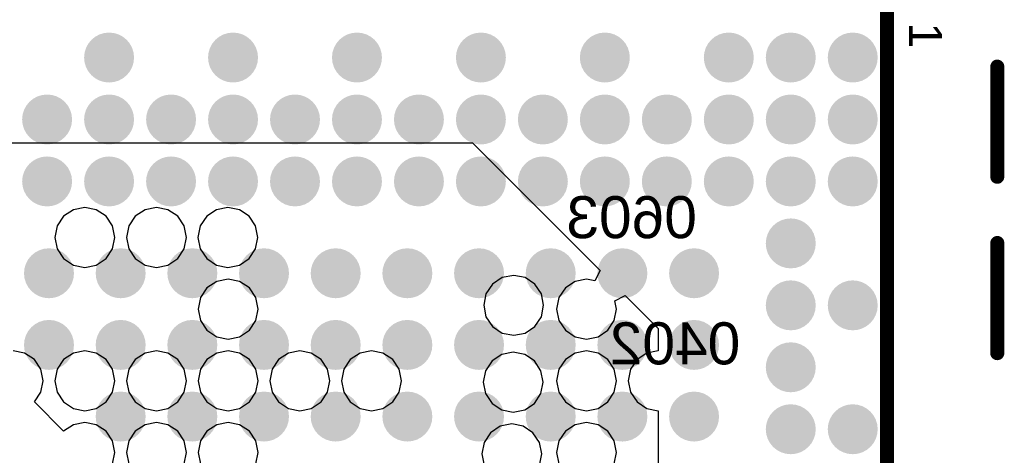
# Model space of a CAD drawing. Header units: inches. Extents: x -0.01 to 1.99, y -0.09 to 2.02.
# Tile 27 of 32: x 1.28 to 1.63, y 1.41 to 1.57. Entities that reach past the tile are written whole.
import ezdxf

# ---------------------------------------------------------------- set-up
doc = ezdxf.new("R2010")
doc.units = ezdxf.units.IN
doc.header["$MEASUREMENT"] = 0
for name, color, linetype in [('ART3', 76, 'Continuous'), ('Mechanical 8', 56, 'Continuous'), ('Top Layer', 1, 'Continuous'), ('Top Overlay', 2, 'Continuous'), ('Top Paste', 8, 'Continuous'), ('Top Solder', 216, 'Continuous')]:
    doc.layers.add(name, color=color, linetype=linetype)
doc.styles.add('Arial', font='txt', dxfattribs={"height": 0.2})

# ---------------------------------------------------------------- blocks, each defined once
blk = doc.blocks.new('BGA333_13R3X11R3X1R25_3')
at = {"layer": 'Top Layer'}
h = blk.add_hatch(color=1, dxfattribs=at)
edge = h.paths.add_edge_path()
edge.add_arc((-0.243386, 0.210197), 0.00492, 0, 360)
h = blk.add_hatch(color=1, dxfattribs=at)
edge = h.paths.add_edge_path()
edge.add_arc((-0.22126, 0.210197), 0.00492, 0, 360)
h = blk.add_hatch(color=1, dxfattribs=at)
edge = h.paths.add_edge_path()
edge.add_arc((-0.199134, 0.210197), 0.00492, 0, 360)
h = blk.add_hatch(color=1, dxfattribs=at)
edge = h.paths.add_edge_path()
edge.add_arc((-0.154882, 0.210197), 0.00492, 0, 360)
h = blk.add_hatch(color=1, dxfattribs=at)
edge = h.paths.add_edge_path()
edge.add_arc((-0.11063, 0.210197), 0.00492, 0, 360)
h = blk.add_hatch(color=1, dxfattribs=at)
edge = h.paths.add_edge_path()
edge.add_arc((-0.243386, 0.188071), 0.00492, 0, 360)
h = blk.add_hatch(color=1, dxfattribs=at)
edge = h.paths.add_edge_path()
edge.add_arc((-0.22126, 0.188071), 0.00492, 0, 360)
h = blk.add_hatch(color=1, dxfattribs=at)
edge = h.paths.add_edge_path()
edge.add_arc((-0.199134, 0.188071), 0.00492, 0, 360)
h = blk.add_hatch(color=1, dxfattribs=at)
edge = h.paths.add_edge_path()
edge.add_arc((-0.177008, 0.188071), 0.00492, 0, 360)
h = blk.add_hatch(color=1, dxfattribs=at)
edge = h.paths.add_edge_path()
edge.add_arc((-0.154882, 0.188071), 0.00492, 0, 360)
h = blk.add_hatch(color=1, dxfattribs=at)
edge = h.paths.add_edge_path()
edge.add_arc((-0.132756, 0.188071), 0.00492, 0, 360)
h = blk.add_hatch(color=1, dxfattribs=at)
edge = h.paths.add_edge_path()
edge.add_arc((-0.11063, 0.188071), 0.00492, 0, 360)
h = blk.add_hatch(color=1, dxfattribs=at)
edge = h.paths.add_edge_path()
edge.add_arc((-0.243386, 0.165945), 0.00492, 0, 360)
h = blk.add_hatch(color=1, dxfattribs=at)
edge = h.paths.add_edge_path()
edge.add_arc((-0.22126, 0.165945), 0.00492, 0, 360)
h = blk.add_hatch(color=1, dxfattribs=at)
edge = h.paths.add_edge_path()
edge.add_arc((-0.199134, 0.165945), 0.00492, 0, 360)
h = blk.add_hatch(color=1, dxfattribs=at)
edge = h.paths.add_edge_path()
edge.add_arc((-0.166339, 0.153543), 0.00492, 0, 360)
h = blk.add_hatch(color=1, dxfattribs=at)
edge = h.paths.add_edge_path()
edge.add_arc((-0.140748, 0.153543), 0.00492, 0, 360)
h = blk.add_hatch(color=1, dxfattribs=at)
edge = h.paths.add_edge_path()
edge.add_arc((-0.115157, 0.153543), 0.00492, 0, 360)
h = blk.add_hatch(color=1, dxfattribs=at)
edge = h.paths.add_edge_path()
edge.add_arc((-0.22126, 0.143819), 0.00492, 0, 360)
h = blk.add_hatch(color=1, dxfattribs=at)
edge = h.paths.add_edge_path()
edge.add_arc((-0.199134, 0.143819), 0.00492, 0, 360)
h = blk.add_hatch(color=1, dxfattribs=at)
edge = h.paths.add_edge_path()
edge.add_arc((-0.166339, 0.127953), 0.00492, 0, 360)
h = blk.add_hatch(color=1, dxfattribs=at)
edge = h.paths.add_edge_path()
edge.add_arc((-0.140748, 0.127953), 0.00492, 0, 360)
h = blk.add_hatch(color=1, dxfattribs=at)
edge = h.paths.add_edge_path()
edge.add_arc((-0.115157, 0.127953), 0.00492, 0, 360)
h = blk.add_hatch(color=1, dxfattribs=at)
edge = h.paths.add_edge_path()
edge.add_arc((-0.243386, 0.121693), 0.00492, 0, 360)
h = blk.add_hatch(color=1, dxfattribs=at)
edge = h.paths.add_edge_path()
edge.add_arc((-0.22126, 0.121693), 0.00492, 0, 360)
h = blk.add_hatch(color=1, dxfattribs=at)
edge = h.paths.add_edge_path()
edge.add_arc((-0.199134, 0.121693), 0.00492, 0, 360)
h = blk.add_hatch(color=1, dxfattribs=at)
edge = h.paths.add_edge_path()
edge.add_arc((-0.166339, 0.102362), 0.00492, 0, 360)
h = blk.add_hatch(color=1, dxfattribs=at)
edge = h.paths.add_edge_path()
edge.add_arc((-0.140748, 0.102362), 0.00492, 0, 360)
h = blk.add_hatch(color=1, dxfattribs=at)
edge = h.paths.add_edge_path()
edge.add_arc((-0.115157, 0.102362), 0.00492, 0, 360)
h = blk.add_hatch(color=1, dxfattribs=at)
edge = h.paths.add_edge_path()
edge.add_arc((-0.22126, 0.099567), 0.00492, 0, 360)
h = blk.add_hatch(color=1, dxfattribs=at)
edge = h.paths.add_edge_path()
edge.add_arc((-0.199134, 0.099567), 0.00492, 0, 360)
h = blk.add_hatch(color=1, dxfattribs=at)
edge = h.paths.add_edge_path()
edge.add_arc((-0.243386, 0.077441), 0.00492, 0, 360)
h = blk.add_hatch(color=1, dxfattribs=at)
edge = h.paths.add_edge_path()
edge.add_arc((-0.22126, 0.077441), 0.00492, 0, 360)
h = blk.add_hatch(color=1, dxfattribs=at)
edge = h.paths.add_edge_path()
edge.add_arc((-0.199134, 0.077441), 0.00492, 0, 360)
h = blk.add_hatch(color=1, dxfattribs=at)
edge = h.paths.add_edge_path()
edge.add_arc((-0.166339, 0.076772), 0.00492, 0, 360)
h = blk.add_hatch(color=1, dxfattribs=at)
edge = h.paths.add_edge_path()
edge.add_arc((-0.140748, 0.076772), 0.00492, 0, 360)
h = blk.add_hatch(color=1, dxfattribs=at)
edge = h.paths.add_edge_path()
edge.add_arc((-0.115157, 0.076772), 0.00492, 0, 360)
h = blk.add_hatch(color=1, dxfattribs=at)
edge = h.paths.add_edge_path()
edge.add_arc((-0.22126, 0.055315), 0.00492, 0, 360)
h = blk.add_hatch(color=1, dxfattribs=at)
edge = h.paths.add_edge_path()
edge.add_arc((-0.199134, 0.055315), 0.00492, 0, 360)
h = blk.add_hatch(color=1, dxfattribs=at)
edge = h.paths.add_edge_path()
edge.add_arc((-0.166339, 0.051181), 0.00492, 0, 360)
h = blk.add_hatch(color=1, dxfattribs=at)
edge = h.paths.add_edge_path()
edge.add_arc((-0.140748, 0.051181), 0.00492, 0, 360)
h = blk.add_hatch(color=1, dxfattribs=at)
edge = h.paths.add_edge_path()
edge.add_arc((-0.115157, 0.051181), 0.00492, 0, 360)
h = blk.add_hatch(color=1, dxfattribs=at)
edge = h.paths.add_edge_path()
edge.add_arc((-0.243386, 0.033189), 0.00492, 0, 360)
h = blk.add_hatch(color=1, dxfattribs=at)
edge = h.paths.add_edge_path()
edge.add_arc((-0.22126, 0.033189), 0.00492, 0, 360)
h = blk.add_hatch(color=1, dxfattribs=at)
edge = h.paths.add_edge_path()
edge.add_arc((-0.199134, 0.033189), 0.00492, 0, 360)
h = blk.add_hatch(color=1, dxfattribs=at)
edge = h.paths.add_edge_path()
edge.add_arc((-0.166339, 0.025591), 0.00492, 0, 360)
h = blk.add_hatch(color=1, dxfattribs=at)
edge = h.paths.add_edge_path()
edge.add_arc((-0.140748, 0.025591), 0.00492, 0, 360)
h = blk.add_hatch(color=1, dxfattribs=at)
edge = h.paths.add_edge_path()
edge.add_arc((-0.115157, 0.025591), 0.00492, 0, 360)
h = blk.add_hatch(color=1, dxfattribs=at)
edge = h.paths.add_edge_path()
edge.add_arc((-0.22126, 0.011063), 0.00492, 0, 360)
h = blk.add_hatch(color=1, dxfattribs=at)
edge = h.paths.add_edge_path()
edge.add_arc((-0.199134, 0.011063), 0.00492, 0, 360)
h = blk.add_hatch(color=1, dxfattribs=at)
edge = h.paths.add_edge_path()
edge.add_arc((-0.166339, 0), 0.00492, 0, 360)
h = blk.add_hatch(color=1, dxfattribs=at)
edge = h.paths.add_edge_path()
edge.add_arc((-0.140748, 0), 0.00492, 0, 360)
h = blk.add_hatch(color=1, dxfattribs=at)
edge = h.paths.add_edge_path()
edge.add_arc((-0.115157, 0), 0.00492, 0, 360)
h = blk.add_hatch(color=1, dxfattribs=at)
edge = h.paths.add_edge_path()
edge.add_arc((-0.243386, -0.011063), 0.00492, 0, 360)
h = blk.add_hatch(color=1, dxfattribs=at)
edge = h.paths.add_edge_path()
edge.add_arc((-0.22126, -0.011063), 0.00492, 0, 360)
h = blk.add_hatch(color=1, dxfattribs=at)
edge = h.paths.add_edge_path()
edge.add_arc((-0.199134, -0.011063), 0.00492, 0, 360)
h = blk.add_hatch(color=1, dxfattribs=at)
edge = h.paths.add_edge_path()
edge.add_arc((-0.166339, -0.025591), 0.00492, 0, 360)
h = blk.add_hatch(color=1, dxfattribs=at)
edge = h.paths.add_edge_path()
edge.add_arc((-0.140748, -0.025591), 0.00492, 0, 360)
h = blk.add_hatch(color=1, dxfattribs=at)
edge = h.paths.add_edge_path()
edge.add_arc((-0.115157, -0.025591), 0.00492, 0, 360)
h = blk.add_hatch(color=1, dxfattribs=at)
edge = h.paths.add_edge_path()
edge.add_arc((-0.22126, -0.033189), 0.00492, 0, 360)
h = blk.add_hatch(color=1, dxfattribs=at)
edge = h.paths.add_edge_path()
edge.add_arc((-0.199134, -0.033189), 0.00492, 0, 360)
h = blk.add_hatch(color=1, dxfattribs=at)
edge = h.paths.add_edge_path()
edge.add_arc((-0.166339, -0.051181), 0.00492, 0, 360)
h = blk.add_hatch(color=1, dxfattribs=at)
edge = h.paths.add_edge_path()
edge.add_arc((-0.140748, -0.051181), 0.00492, 0, 360)
h = blk.add_hatch(color=1, dxfattribs=at)
edge = h.paths.add_edge_path()
edge.add_arc((-0.115157, -0.051181), 0.00492, 0, 360)
h = blk.add_hatch(color=1, dxfattribs=at)
edge = h.paths.add_edge_path()
edge.add_arc((-0.243386, -0.055315), 0.00492, 0, 360)
h = blk.add_hatch(color=1, dxfattribs=at)
edge = h.paths.add_edge_path()
edge.add_arc((-0.22126, -0.055315), 0.00492, 0, 360)
h = blk.add_hatch(color=1, dxfattribs=at)
edge = h.paths.add_edge_path()
edge.add_arc((-0.199134, -0.055315), 0.00492, 0, 360)
h = blk.add_hatch(color=1, dxfattribs=at)
edge = h.paths.add_edge_path()
edge.add_arc((-0.22126, -0.077441), 0.00492, 0, 360)
h = blk.add_hatch(color=1, dxfattribs=at)
edge = h.paths.add_edge_path()
edge.add_arc((-0.199134, -0.077441), 0.00492, 0, 360)
h = blk.add_hatch(color=1, dxfattribs=at)
edge = h.paths.add_edge_path()
edge.add_arc((-0.166339, -0.076772), 0.00492, 0, 360)
h = blk.add_hatch(color=1, dxfattribs=at)
edge = h.paths.add_edge_path()
edge.add_arc((-0.140748, -0.076772), 0.00492, 0, 360)
at = {"layer": 'Top Paste'}
h = blk.add_hatch(color=8, dxfattribs=at)
edge = h.paths.add_edge_path()
edge.add_arc((-0.243386, 0.210197), 0.00492, 0, 360)
h = blk.add_hatch(color=8, dxfattribs=at)
edge = h.paths.add_edge_path()
edge.add_arc((-0.22126, 0.210197), 0.00492, 0, 360)
h = blk.add_hatch(color=8, dxfattribs=at)
edge = h.paths.add_edge_path()
edge.add_arc((-0.199134, 0.210197), 0.00492, 0, 360)
h = blk.add_hatch(color=8, dxfattribs=at)
edge = h.paths.add_edge_path()
edge.add_arc((-0.154882, 0.210197), 0.00492, 0, 360)
h = blk.add_hatch(color=8, dxfattribs=at)
edge = h.paths.add_edge_path()
edge.add_arc((-0.11063, 0.210197), 0.00492, 0, 360)
h = blk.add_hatch(color=8, dxfattribs=at)
edge = h.paths.add_edge_path()
edge.add_arc((-0.243386, 0.188071), 0.00492, 0, 360)
h = blk.add_hatch(color=8, dxfattribs=at)
edge = h.paths.add_edge_path()
edge.add_arc((-0.22126, 0.188071), 0.00492, 0, 360)
h = blk.add_hatch(color=8, dxfattribs=at)
edge = h.paths.add_edge_path()
edge.add_arc((-0.199134, 0.188071), 0.00492, 0, 360)
h = blk.add_hatch(color=8, dxfattribs=at)
edge = h.paths.add_edge_path()
edge.add_arc((-0.177008, 0.188071), 0.00492, 0, 360)
h = blk.add_hatch(color=8, dxfattribs=at)
edge = h.paths.add_edge_path()
edge.add_arc((-0.154882, 0.188071), 0.00492, 0, 360)
h = blk.add_hatch(color=8, dxfattribs=at)
edge = h.paths.add_edge_path()
edge.add_arc((-0.132756, 0.188071), 0.00492, 0, 360)
h = blk.add_hatch(color=8, dxfattribs=at)
edge = h.paths.add_edge_path()
edge.add_arc((-0.11063, 0.188071), 0.00492, 0, 360)
h = blk.add_hatch(color=8, dxfattribs=at)
edge = h.paths.add_edge_path()
edge.add_arc((-0.243386, 0.165945), 0.00492, 0, 360)
h = blk.add_hatch(color=8, dxfattribs=at)
edge = h.paths.add_edge_path()
edge.add_arc((-0.22126, 0.165945), 0.00492, 0, 360)
h = blk.add_hatch(color=8, dxfattribs=at)
edge = h.paths.add_edge_path()
edge.add_arc((-0.199134, 0.165945), 0.00492, 0, 360)
h = blk.add_hatch(color=8, dxfattribs=at)
edge = h.paths.add_edge_path()
edge.add_arc((-0.166339, 0.153543), 0.00492, 0, 360)
h = blk.add_hatch(color=8, dxfattribs=at)
edge = h.paths.add_edge_path()
edge.add_arc((-0.140748, 0.153543), 0.00492, 0, 360)
h = blk.add_hatch(color=8, dxfattribs=at)
edge = h.paths.add_edge_path()
edge.add_arc((-0.115157, 0.153543), 0.00492, 0, 360)
h = blk.add_hatch(color=8, dxfattribs=at)
edge = h.paths.add_edge_path()
edge.add_arc((-0.22126, 0.143819), 0.00492, 0, 360)
h = blk.add_hatch(color=8, dxfattribs=at)
edge = h.paths.add_edge_path()
edge.add_arc((-0.199134, 0.143819), 0.00492, 0, 360)
h = blk.add_hatch(color=8, dxfattribs=at)
edge = h.paths.add_edge_path()
edge.add_arc((-0.166339, 0.127953), 0.00492, 0, 360)
h = blk.add_hatch(color=8, dxfattribs=at)
edge = h.paths.add_edge_path()
edge.add_arc((-0.140748, 0.127953), 0.00492, 0, 360)
h = blk.add_hatch(color=8, dxfattribs=at)
edge = h.paths.add_edge_path()
edge.add_arc((-0.115157, 0.127953), 0.00492, 0, 360)
h = blk.add_hatch(color=8, dxfattribs=at)
edge = h.paths.add_edge_path()
edge.add_arc((-0.243386, 0.121693), 0.00492, 0, 360)
h = blk.add_hatch(color=8, dxfattribs=at)
edge = h.paths.add_edge_path()
edge.add_arc((-0.22126, 0.121693), 0.00492, 0, 360)
h = blk.add_hatch(color=8, dxfattribs=at)
edge = h.paths.add_edge_path()
edge.add_arc((-0.199134, 0.121693), 0.00492, 0, 360)
h = blk.add_hatch(color=8, dxfattribs=at)
edge = h.paths.add_edge_path()
edge.add_arc((-0.166339, 0.102362), 0.00492, 0, 360)
h = blk.add_hatch(color=8, dxfattribs=at)
edge = h.paths.add_edge_path()
edge.add_arc((-0.140748, 0.102362), 0.00492, 0, 360)
h = blk.add_hatch(color=8, dxfattribs=at)
edge = h.paths.add_edge_path()
edge.add_arc((-0.115157, 0.102362), 0.00492, 0, 360)
h = blk.add_hatch(color=8, dxfattribs=at)
edge = h.paths.add_edge_path()
edge.add_arc((-0.22126, 0.099567), 0.00492, 0, 360)
h = blk.add_hatch(color=8, dxfattribs=at)
edge = h.paths.add_edge_path()
edge.add_arc((-0.199134, 0.099567), 0.00492, 0, 360)
h = blk.add_hatch(color=8, dxfattribs=at)
edge = h.paths.add_edge_path()
edge.add_arc((-0.243386, 0.077441), 0.00492, 0, 360)
h = blk.add_hatch(color=8, dxfattribs=at)
edge = h.paths.add_edge_path()
edge.add_arc((-0.22126, 0.077441), 0.00492, 0, 360)
h = blk.add_hatch(color=8, dxfattribs=at)
edge = h.paths.add_edge_path()
edge.add_arc((-0.199134, 0.077441), 0.00492, 0, 360)
h = blk.add_hatch(color=8, dxfattribs=at)
edge = h.paths.add_edge_path()
edge.add_arc((-0.166339, 0.076772), 0.00492, 0, 360)
h = blk.add_hatch(color=8, dxfattribs=at)
edge = h.paths.add_edge_path()
edge.add_arc((-0.140748, 0.076772), 0.00492, 0, 360)
h = blk.add_hatch(color=8, dxfattribs=at)
edge = h.paths.add_edge_path()
edge.add_arc((-0.115157, 0.076772), 0.00492, 0, 360)
h = blk.add_hatch(color=8, dxfattribs=at)
edge = h.paths.add_edge_path()
edge.add_arc((-0.22126, 0.055315), 0.00492, 0, 360)
h = blk.add_hatch(color=8, dxfattribs=at)
edge = h.paths.add_edge_path()
edge.add_arc((-0.199134, 0.055315), 0.00492, 0, 360)
h = blk.add_hatch(color=8, dxfattribs=at)
edge = h.paths.add_edge_path()
edge.add_arc((-0.166339, 0.051181), 0.00492, 0, 360)
h = blk.add_hatch(color=8, dxfattribs=at)
edge = h.paths.add_edge_path()
edge.add_arc((-0.140748, 0.051181), 0.00492, 0, 360)
h = blk.add_hatch(color=8, dxfattribs=at)
edge = h.paths.add_edge_path()
edge.add_arc((-0.115157, 0.051181), 0.00492, 0, 360)
h = blk.add_hatch(color=8, dxfattribs=at)
edge = h.paths.add_edge_path()
edge.add_arc((-0.243386, 0.033189), 0.00492, 0, 360)
h = blk.add_hatch(color=8, dxfattribs=at)
edge = h.paths.add_edge_path()
edge.add_arc((-0.22126, 0.033189), 0.00492, 0, 360)
h = blk.add_hatch(color=8, dxfattribs=at)
edge = h.paths.add_edge_path()
edge.add_arc((-0.199134, 0.033189), 0.00492, 0, 360)
h = blk.add_hatch(color=8, dxfattribs=at)
edge = h.paths.add_edge_path()
edge.add_arc((-0.166339, 0.025591), 0.00492, 0, 360)
h = blk.add_hatch(color=8, dxfattribs=at)
edge = h.paths.add_edge_path()
edge.add_arc((-0.140748, 0.025591), 0.00492, 0, 360)
h = blk.add_hatch(color=8, dxfattribs=at)
edge = h.paths.add_edge_path()
edge.add_arc((-0.115157, 0.025591), 0.00492, 0, 360)
h = blk.add_hatch(color=8, dxfattribs=at)
edge = h.paths.add_edge_path()
edge.add_arc((-0.22126, 0.011063), 0.00492, 0, 360)
h = blk.add_hatch(color=8, dxfattribs=at)
edge = h.paths.add_edge_path()
edge.add_arc((-0.199134, 0.011063), 0.00492, 0, 360)
h = blk.add_hatch(color=8, dxfattribs=at)
edge = h.paths.add_edge_path()
edge.add_arc((-0.166339, 0), 0.00492, 0, 360)
h = blk.add_hatch(color=8, dxfattribs=at)
edge = h.paths.add_edge_path()
edge.add_arc((-0.140748, 0), 0.00492, 0, 360)
h = blk.add_hatch(color=8, dxfattribs=at)
edge = h.paths.add_edge_path()
edge.add_arc((-0.115157, 0), 0.00492, 0, 360)
h = blk.add_hatch(color=8, dxfattribs=at)
edge = h.paths.add_edge_path()
edge.add_arc((-0.243386, -0.011063), 0.00492, 0, 360)
h = blk.add_hatch(color=8, dxfattribs=at)
edge = h.paths.add_edge_path()
edge.add_arc((-0.22126, -0.011063), 0.00492, 0, 360)
h = blk.add_hatch(color=8, dxfattribs=at)
edge = h.paths.add_edge_path()
edge.add_arc((-0.199134, -0.011063), 0.00492, 0, 360)
h = blk.add_hatch(color=8, dxfattribs=at)
edge = h.paths.add_edge_path()
edge.add_arc((-0.166339, -0.025591), 0.00492, 0, 360)
h = blk.add_hatch(color=8, dxfattribs=at)
edge = h.paths.add_edge_path()
edge.add_arc((-0.140748, -0.025591), 0.00492, 0, 360)
h = blk.add_hatch(color=8, dxfattribs=at)
edge = h.paths.add_edge_path()
edge.add_arc((-0.115157, -0.025591), 0.00492, 0, 360)
h = blk.add_hatch(color=8, dxfattribs=at)
edge = h.paths.add_edge_path()
edge.add_arc((-0.22126, -0.033189), 0.00492, 0, 360)
h = blk.add_hatch(color=8, dxfattribs=at)
edge = h.paths.add_edge_path()
edge.add_arc((-0.199134, -0.033189), 0.00492, 0, 360)
h = blk.add_hatch(color=8, dxfattribs=at)
edge = h.paths.add_edge_path()
edge.add_arc((-0.166339, -0.051181), 0.00492, 0, 360)
h = blk.add_hatch(color=8, dxfattribs=at)
edge = h.paths.add_edge_path()
edge.add_arc((-0.140748, -0.051181), 0.00492, 0, 360)
h = blk.add_hatch(color=8, dxfattribs=at)
edge = h.paths.add_edge_path()
edge.add_arc((-0.115157, -0.051181), 0.00492, 0, 360)
h = blk.add_hatch(color=8, dxfattribs=at)
edge = h.paths.add_edge_path()
edge.add_arc((-0.243386, -0.055315), 0.00492, 0, 360)
h = blk.add_hatch(color=8, dxfattribs=at)
edge = h.paths.add_edge_path()
edge.add_arc((-0.22126, -0.055315), 0.00492, 0, 360)
h = blk.add_hatch(color=8, dxfattribs=at)
edge = h.paths.add_edge_path()
edge.add_arc((-0.199134, -0.055315), 0.00492, 0, 360)
h = blk.add_hatch(color=8, dxfattribs=at)
edge = h.paths.add_edge_path()
edge.add_arc((-0.22126, -0.077441), 0.00492, 0, 360)
h = blk.add_hatch(color=8, dxfattribs=at)
edge = h.paths.add_edge_path()
edge.add_arc((-0.199134, -0.077441), 0.00492, 0, 360)
h = blk.add_hatch(color=8, dxfattribs=at)
edge = h.paths.add_edge_path()
edge.add_arc((-0.166339, -0.076772), 0.00492, 0, 360)
h = blk.add_hatch(color=8, dxfattribs=at)
edge = h.paths.add_edge_path()
edge.add_arc((-0.140748, -0.076772), 0.00492, 0, 360)
at = {"layer": 'Top Solder'}
h = blk.add_hatch(color=216, dxfattribs=at)
edge = h.paths.add_edge_path()
edge.add_arc((-0.243386, 0.210197), 0.00892, 0, 360)
h = blk.add_hatch(color=216, dxfattribs=at)
edge = h.paths.add_edge_path()
edge.add_arc((-0.22126, 0.210197), 0.00892, 0, 360)
h = blk.add_hatch(color=216, dxfattribs=at)
edge = h.paths.add_edge_path()
edge.add_arc((-0.199134, 0.210197), 0.00892, 0, 360)
h = blk.add_hatch(color=216, dxfattribs=at)
edge = h.paths.add_edge_path()
edge.add_arc((-0.154882, 0.210197), 0.00892, 0, 360)
h = blk.add_hatch(color=216, dxfattribs=at)
edge = h.paths.add_edge_path()
edge.add_arc((-0.11063, 0.210197), 0.00892, 0, 360)
h = blk.add_hatch(color=216, dxfattribs=at)
edge = h.paths.add_edge_path()
edge.add_arc((-0.243386, 0.188071), 0.00892, 0, 360)
h = blk.add_hatch(color=216, dxfattribs=at)
edge = h.paths.add_edge_path()
edge.add_arc((-0.22126, 0.188071), 0.00892, 0, 360)
h = blk.add_hatch(color=216, dxfattribs=at)
edge = h.paths.add_edge_path()
edge.add_arc((-0.199134, 0.188071), 0.00892, 0, 360)
h = blk.add_hatch(color=216, dxfattribs=at)
edge = h.paths.add_edge_path()
edge.add_arc((-0.177008, 0.188071), 0.00892, 0, 360)
h = blk.add_hatch(color=216, dxfattribs=at)
edge = h.paths.add_edge_path()
edge.add_arc((-0.154882, 0.188071), 0.00892, 0, 360)
h = blk.add_hatch(color=216, dxfattribs=at)
edge = h.paths.add_edge_path()
edge.add_arc((-0.132756, 0.188071), 0.00892, 0, 360)
h = blk.add_hatch(color=216, dxfattribs=at)
edge = h.paths.add_edge_path()
edge.add_arc((-0.11063, 0.188071), 0.00892, 0, 360)
h = blk.add_hatch(color=216, dxfattribs=at)
edge = h.paths.add_edge_path()
edge.add_arc((-0.243386, 0.165945), 0.00892, 0, 360)
h = blk.add_hatch(color=216, dxfattribs=at)
edge = h.paths.add_edge_path()
edge.add_arc((-0.22126, 0.165945), 0.00892, 0, 360)
h = blk.add_hatch(color=216, dxfattribs=at)
edge = h.paths.add_edge_path()
edge.add_arc((-0.199134, 0.165945), 0.00892, 0, 360)
h = blk.add_hatch(color=216, dxfattribs=at)
edge = h.paths.add_edge_path()
edge.add_arc((-0.166339, 0.153543), 0.00892, 0, 360)
h = blk.add_hatch(color=216, dxfattribs=at)
edge = h.paths.add_edge_path()
edge.add_arc((-0.140748, 0.153543), 0.00892, 0, 360)
h = blk.add_hatch(color=216, dxfattribs=at)
edge = h.paths.add_edge_path()
edge.add_arc((-0.115157, 0.153543), 0.00892, 0, 360)
h = blk.add_hatch(color=216, dxfattribs=at)
edge = h.paths.add_edge_path()
edge.add_arc((-0.22126, 0.143819), 0.00892, 0, 360)
h = blk.add_hatch(color=216, dxfattribs=at)
edge = h.paths.add_edge_path()
edge.add_arc((-0.199134, 0.143819), 0.00892, 0, 360)
h = blk.add_hatch(color=216, dxfattribs=at)
edge = h.paths.add_edge_path()
edge.add_arc((-0.166339, 0.127953), 0.00892, 0, 360)
h = blk.add_hatch(color=216, dxfattribs=at)
edge = h.paths.add_edge_path()
edge.add_arc((-0.140748, 0.127953), 0.00892, 0, 360)
h = blk.add_hatch(color=216, dxfattribs=at)
edge = h.paths.add_edge_path()
edge.add_arc((-0.115157, 0.127953), 0.00892, 0, 360)
h = blk.add_hatch(color=216, dxfattribs=at)
edge = h.paths.add_edge_path()
edge.add_arc((-0.243386, 0.121693), 0.00892, 0, 360)
h = blk.add_hatch(color=216, dxfattribs=at)
edge = h.paths.add_edge_path()
edge.add_arc((-0.22126, 0.121693), 0.00892, 0, 360)
h = blk.add_hatch(color=216, dxfattribs=at)
edge = h.paths.add_edge_path()
edge.add_arc((-0.199134, 0.121693), 0.00892, 0, 360)
h = blk.add_hatch(color=216, dxfattribs=at)
edge = h.paths.add_edge_path()
edge.add_arc((-0.166339, 0.102362), 0.00892, 0, 360)
h = blk.add_hatch(color=216, dxfattribs=at)
edge = h.paths.add_edge_path()
edge.add_arc((-0.140748, 0.102362), 0.00892, 0, 360)
h = blk.add_hatch(color=216, dxfattribs=at)
edge = h.paths.add_edge_path()
edge.add_arc((-0.115157, 0.102362), 0.00892, 0, 360)
h = blk.add_hatch(color=216, dxfattribs=at)
edge = h.paths.add_edge_path()
edge.add_arc((-0.22126, 0.099567), 0.00892, 0, 360)
h = blk.add_hatch(color=216, dxfattribs=at)
edge = h.paths.add_edge_path()
edge.add_arc((-0.199134, 0.099567), 0.00892, 0, 360)
h = blk.add_hatch(color=216, dxfattribs=at)
edge = h.paths.add_edge_path()
edge.add_arc((-0.243386, 0.077441), 0.00892, 0, 360)
h = blk.add_hatch(color=216, dxfattribs=at)
edge = h.paths.add_edge_path()
edge.add_arc((-0.22126, 0.077441), 0.00892, 0, 360)
h = blk.add_hatch(color=216, dxfattribs=at)
edge = h.paths.add_edge_path()
edge.add_arc((-0.199134, 0.077441), 0.00892, 0, 360)
h = blk.add_hatch(color=216, dxfattribs=at)
edge = h.paths.add_edge_path()
edge.add_arc((-0.166339, 0.076772), 0.00892, 0, 360)
h = blk.add_hatch(color=216, dxfattribs=at)
edge = h.paths.add_edge_path()
edge.add_arc((-0.140748, 0.076772), 0.00892, 0, 360)
h = blk.add_hatch(color=216, dxfattribs=at)
edge = h.paths.add_edge_path()
edge.add_arc((-0.115157, 0.076772), 0.00892, 0, 360)
h = blk.add_hatch(color=216, dxfattribs=at)
edge = h.paths.add_edge_path()
edge.add_arc((-0.22126, 0.055315), 0.00892, 0, 360)
h = blk.add_hatch(color=216, dxfattribs=at)
edge = h.paths.add_edge_path()
edge.add_arc((-0.199134, 0.055315), 0.00892, 0, 360)
h = blk.add_hatch(color=216, dxfattribs=at)
edge = h.paths.add_edge_path()
edge.add_arc((-0.166339, 0.051181), 0.00892, 0, 360)
h = blk.add_hatch(color=216, dxfattribs=at)
edge = h.paths.add_edge_path()
edge.add_arc((-0.140748, 0.051181), 0.00892, 0, 360)
h = blk.add_hatch(color=216, dxfattribs=at)
edge = h.paths.add_edge_path()
edge.add_arc((-0.115157, 0.051181), 0.00892, 0, 360)
h = blk.add_hatch(color=216, dxfattribs=at)
edge = h.paths.add_edge_path()
edge.add_arc((-0.243386, 0.033189), 0.00892, 0, 360)
h = blk.add_hatch(color=216, dxfattribs=at)
edge = h.paths.add_edge_path()
edge.add_arc((-0.22126, 0.033189), 0.00892, 0, 360)
h = blk.add_hatch(color=216, dxfattribs=at)
edge = h.paths.add_edge_path()
edge.add_arc((-0.199134, 0.033189), 0.00892, 0, 360)
h = blk.add_hatch(color=216, dxfattribs=at)
edge = h.paths.add_edge_path()
edge.add_arc((-0.166339, 0.025591), 0.00892, 0, 360)
h = blk.add_hatch(color=216, dxfattribs=at)
edge = h.paths.add_edge_path()
edge.add_arc((-0.140748, 0.025591), 0.00892, 0, 360)
h = blk.add_hatch(color=216, dxfattribs=at)
edge = h.paths.add_edge_path()
edge.add_arc((-0.115157, 0.025591), 0.00892, 0, 360)
h = blk.add_hatch(color=216, dxfattribs=at)
edge = h.paths.add_edge_path()
edge.add_arc((-0.22126, 0.011063), 0.00892, 0, 360)
h = blk.add_hatch(color=216, dxfattribs=at)
edge = h.paths.add_edge_path()
edge.add_arc((-0.199134, 0.011063), 0.00892, 0, 360)
h = blk.add_hatch(color=216, dxfattribs=at)
edge = h.paths.add_edge_path()
edge.add_arc((-0.166339, 0), 0.00892, 0, 360)
h = blk.add_hatch(color=216, dxfattribs=at)
edge = h.paths.add_edge_path()
edge.add_arc((-0.140748, 0), 0.00892, 0, 360)
h = blk.add_hatch(color=216, dxfattribs=at)
edge = h.paths.add_edge_path()
edge.add_arc((-0.115157, 0), 0.00892, 0, 360)
h = blk.add_hatch(color=216, dxfattribs=at)
edge = h.paths.add_edge_path()
edge.add_arc((-0.243386, -0.011063), 0.00892, 0, 360)
h = blk.add_hatch(color=216, dxfattribs=at)
edge = h.paths.add_edge_path()
edge.add_arc((-0.22126, -0.011063), 0.00892, 0, 360)
h = blk.add_hatch(color=216, dxfattribs=at)
edge = h.paths.add_edge_path()
edge.add_arc((-0.199134, -0.011063), 0.00892, 0, 360)
h = blk.add_hatch(color=216, dxfattribs=at)
edge = h.paths.add_edge_path()
edge.add_arc((-0.166339, -0.025591), 0.00892, 0, 360)
h = blk.add_hatch(color=216, dxfattribs=at)
edge = h.paths.add_edge_path()
edge.add_arc((-0.140748, -0.025591), 0.00892, 0, 360)
h = blk.add_hatch(color=216, dxfattribs=at)
edge = h.paths.add_edge_path()
edge.add_arc((-0.115157, -0.025591), 0.00892, 0, 360)
h = blk.add_hatch(color=216, dxfattribs=at)
edge = h.paths.add_edge_path()
edge.add_arc((-0.22126, -0.033189), 0.00892, 0, 360)
h = blk.add_hatch(color=216, dxfattribs=at)
edge = h.paths.add_edge_path()
edge.add_arc((-0.199134, -0.033189), 0.00892, 0, 360)
h = blk.add_hatch(color=216, dxfattribs=at)
edge = h.paths.add_edge_path()
edge.add_arc((-0.166339, -0.051181), 0.00892, 0, 360)
h = blk.add_hatch(color=216, dxfattribs=at)
edge = h.paths.add_edge_path()
edge.add_arc((-0.140748, -0.051181), 0.00892, 0, 360)
h = blk.add_hatch(color=216, dxfattribs=at)
edge = h.paths.add_edge_path()
edge.add_arc((-0.115157, -0.051181), 0.00892, 0, 360)
h = blk.add_hatch(color=216, dxfattribs=at)
edge = h.paths.add_edge_path()
edge.add_arc((-0.243386, -0.055315), 0.00892, 0, 360)
h = blk.add_hatch(color=216, dxfattribs=at)
edge = h.paths.add_edge_path()
edge.add_arc((-0.22126, -0.055315), 0.00892, 0, 360)
h = blk.add_hatch(color=216, dxfattribs=at)
edge = h.paths.add_edge_path()
edge.add_arc((-0.199134, -0.055315), 0.00892, 0, 360)
h = blk.add_hatch(color=216, dxfattribs=at)
edge = h.paths.add_edge_path()
edge.add_arc((-0.22126, -0.077441), 0.00892, 0, 360)
h = blk.add_hatch(color=216, dxfattribs=at)
edge = h.paths.add_edge_path()
edge.add_arc((-0.199134, -0.077441), 0.00892, 0, 360)
h = blk.add_hatch(color=216, dxfattribs=at)
edge = h.paths.add_edge_path()
edge.add_arc((-0.166339, -0.076772), 0.00892, 0, 360)
h = blk.add_hatch(color=216, dxfattribs=at)
edge = h.paths.add_edge_path()
edge.add_arc((-0.140748, -0.076772), 0.00892, 0, 360)
at = {"layer": 'Top Overlay', "const_width": 0.005}
for points in [[(-0.200787, 0.261811), (-0.240157, 0.261811)], [(-0.137795, 0.261811), (-0.177165, 0.261811)], [(0.261811, 0.222441), (-0.261811, 0.222441)]]:
    blk.add_lwpolyline(points, dxfattribs=at)
at = {"layer": 'Top Overlay', "const_width": 0.0025}
for points in [[(-0.241407, 0.261811, 1), (-0.238907, 0.261811, 1)], [(-0.202037, 0.261811, 1), (-0.199537, 0.261811, 1)], [(-0.178415, 0.261811, 1), (-0.175915, 0.261811, 1)], [(-0.139045, 0.261811, 1), (-0.136545, 0.261811, 1)]]:
    blk.add_lwpolyline(points, format="xyb", close=True, dxfattribs=at)
at = {"layer": 'Top Overlay', "style": 'Arial'}
blk.add_text('1', height=0.011811, dxfattribs=at).set_placement((-0.255906, 0.230315))

msp = doc.modelspace()

# ---------------------------------------------------------------- linework, layer by layer
at = {"layer": 'ART3'}
for p, q in [((1.274, 1.524), (1.43858, 1.524)), ((1.43858, 1.524), (1.4842, 1.47838)), ((1.29263, 1.49773), (1.29031, 1.49425)), ((1.2961, 1.50005), (1.29263, 1.49773)), ((1.3002, 1.50086), (1.2961, 1.50005)), ((1.30429, 1.50005), (1.3002, 1.50086)), ((1.30777, 1.49773), (1.30429, 1.50005)), ((1.31009, 1.49425), (1.30777, 1.49773)), ((1.31822, 1.49772), (1.3159, 1.49425)), ((1.32169, 1.50004), (1.31822, 1.49772)), ((1.32579, 1.50086), (1.32169, 1.50004)), ((1.32988, 1.50004), (1.32579, 1.50086)), ((1.33336, 1.49772), (1.32988, 1.50004)), ((1.33568, 1.49425), (1.33336, 1.49772)), ((1.3437, 1.49773), (1.34138, 1.49426)), ((1.34717, 1.50005), (1.3437, 1.49773)), ((1.35127, 1.50087), (1.34717, 1.50005)), ((1.35536, 1.50005), (1.35127, 1.50087)), ((1.35884, 1.49773), (1.35536, 1.50005)), ((1.36116, 1.49426), (1.35884, 1.49773)), ((1.29031, 1.49425), (1.28949, 1.49016)), ((1.3109, 1.49016), (1.31009, 1.49425)), ((1.3159, 1.49425), (1.31508, 1.49015)), ((1.33649, 1.49015), (1.33568, 1.49425)), ((1.34138, 1.49426), (1.34056, 1.49016)), ((1.36197, 1.49016), (1.36116, 1.49426)), ((1.28949, 1.49016), (1.29031, 1.48606)), ((1.31009, 1.48606), (1.3109, 1.49016)), ((1.31508, 1.49015), (1.3159, 1.48606)), ((1.33568, 1.48606), (1.33649, 1.49015)), ((1.34056, 1.49016), (1.34138, 1.48606)), ((1.36116, 1.48606), (1.36197, 1.49016)), ((1.29031, 1.48606), (1.29263, 1.48259)), ((1.30777, 1.48259), (1.31009, 1.48606)), ((1.3159, 1.48606), (1.31822, 1.48258)), ((1.33336, 1.48258), (1.33568, 1.48606)), ((1.34138, 1.48606), (1.3437, 1.48259)), ((1.35884, 1.48259), (1.36116, 1.48606)), ((1.29263, 1.48259), (1.2961, 1.48026)), ((1.2961, 1.48026), (1.3002, 1.47945)), ((1.3002, 1.47945), (1.30429, 1.48026)), ((1.30429, 1.48026), (1.30777, 1.48259)), ((1.31822, 1.48258), (1.32169, 1.48026)), ((1.32169, 1.48026), (1.32579, 1.47945)), ((1.32579, 1.47945), (1.32988, 1.48026)), ((1.32988, 1.48026), (1.33336, 1.48258)), ((1.3437, 1.48259), (1.34717, 1.48027)), ((1.34717, 1.48027), (1.35127, 1.47946)), ((1.35127, 1.47946), (1.35536, 1.48027)), ((1.35536, 1.48027), (1.35884, 1.48259)), ((1.45331, 1.47661), (1.44921, 1.4758)), ((1.4574, 1.4758), (1.45331, 1.47661)), ((1.4842, 1.47838), (1.48223, 1.47469)), ((1.34728, 1.47445), (1.34381, 1.47213)), ((1.35138, 1.47527), (1.34728, 1.47445)), ((1.35547, 1.47445), (1.35138, 1.47527)), ((1.35895, 1.47213), (1.35547, 1.47445)), ((1.44574, 1.47348), (1.44342, 1.47)), ((1.44921, 1.4758), (1.44574, 1.47348)), ((1.46088, 1.47348), (1.4574, 1.4758)), ((1.4632, 1.47), (1.46088, 1.47348)), ((1.47523, 1.47445), (1.47176, 1.47213)), ((1.47933, 1.47527), (1.47523, 1.47445)), ((1.48223, 1.47469), (1.47933, 1.47527)), ((1.34381, 1.47213), (1.34149, 1.46866)), ((1.36127, 1.46866), (1.35895, 1.47213)), ((1.44342, 1.47), (1.4426, 1.46591)), ((1.46401, 1.46591), (1.4632, 1.47)), ((1.47176, 1.47213), (1.46944, 1.46866)), ((1.34149, 1.46866), (1.34067, 1.46456)), ((1.36208, 1.46456), (1.36127, 1.46866)), ((1.46944, 1.46866), (1.46862, 1.46456)), ((1.48945, 1.46747), (1.49314, 1.46944)), ((1.49003, 1.46456), (1.48945, 1.46747)), ((1.49314, 1.46944), (1.50492, 1.45766)), ((1.34067, 1.46456), (1.34149, 1.46047)), ((1.36127, 1.46047), (1.36208, 1.46456)), ((1.4426, 1.46591), (1.44342, 1.46181)), ((1.4632, 1.46181), (1.46401, 1.46591)), ((1.46862, 1.46456), (1.46944, 1.46047)), ((1.48922, 1.46047), (1.49003, 1.46456)), ((1.34149, 1.46047), (1.34381, 1.45699)), ((1.35895, 1.45699), (1.36127, 1.46047)), ((1.44342, 1.46181), (1.44574, 1.45834)), ((1.46088, 1.45834), (1.4632, 1.46181)), ((1.46944, 1.46047), (1.47176, 1.45699)), ((1.4869, 1.45699), (1.48922, 1.46047)), ((1.34381, 1.45699), (1.34728, 1.45467)), ((1.35547, 1.45467), (1.35895, 1.45699)), ((1.44574, 1.45834), (1.44921, 1.45601)), ((1.44921, 1.45601), (1.45331, 1.4552)), ((1.45331, 1.4552), (1.4574, 1.45601)), ((1.4574, 1.45601), (1.46088, 1.45834)), ((1.47176, 1.45699), (1.47523, 1.45467)), ((1.48342, 1.45467), (1.4869, 1.45699)), ((1.50492, 1.45766), (1.50492, 1.44968)), ((1.34728, 1.45467), (1.35138, 1.45386)), ((1.35138, 1.45386), (1.35547, 1.45467)), ((1.47523, 1.45467), (1.47933, 1.45386)), ((1.47933, 1.45386), (1.48342, 1.45467)), ((1.2787, 1.44887), (1.27461, 1.44968)), ((1.28218, 1.44655), (1.2787, 1.44887)), ((1.2961, 1.44887), (1.29263, 1.44655)), ((1.3002, 1.44968), (1.2961, 1.44887)), ((1.30429, 1.44887), (1.3002, 1.44968)), ((1.30777, 1.44655), (1.30429, 1.44887)), ((1.32169, 1.44886), (1.31822, 1.44654)), ((1.32579, 1.44968), (1.32169, 1.44886)), ((1.32988, 1.44886), (1.32579, 1.44968)), ((1.33336, 1.44654), (1.32988, 1.44886)), ((1.34728, 1.44886), (1.34381, 1.44654)), ((1.35138, 1.44968), (1.34728, 1.44886)), ((1.35547, 1.44886), (1.35138, 1.44968)), ((1.35895, 1.44654), (1.35547, 1.44886)), ((1.37287, 1.44886), (1.3694, 1.44654)), ((1.37697, 1.44968), (1.37287, 1.44886)), ((1.38106, 1.44886), (1.37697, 1.44968)), ((1.38454, 1.44654), (1.38106, 1.44886)), ((1.39846, 1.44886), (1.39499, 1.44654)), ((1.40256, 1.44968), (1.39846, 1.44886)), ((1.40665, 1.44886), (1.40256, 1.44968)), ((1.41013, 1.44654), (1.40665, 1.44886)), ((1.45317, 1.44918), (1.44908, 1.44836)), ((1.45727, 1.44836), (1.45317, 1.44918)), ((1.47523, 1.44886), (1.47176, 1.44654)), ((1.47933, 1.44968), (1.47523, 1.44886)), ((1.48342, 1.44886), (1.47933, 1.44968)), ((1.4869, 1.44654), (1.48342, 1.44886)), ((1.50082, 1.44886), (1.49735, 1.44654)), ((1.50492, 1.44968), (1.50082, 1.44886)), ((1.2845, 1.44307), (1.28218, 1.44655)), ((1.29263, 1.44655), (1.29031, 1.44307)), ((1.31009, 1.44307), (1.30777, 1.44655)), ((1.31822, 1.44654), (1.3159, 1.44307)), ((1.33568, 1.44307), (1.33336, 1.44654)), ((1.34381, 1.44654), (1.34149, 1.44307)), ((1.36127, 1.44307), (1.35895, 1.44654)), ((1.3694, 1.44654), (1.36708, 1.44307)), ((1.38686, 1.44307), (1.38454, 1.44654)), ((1.39499, 1.44654), (1.39267, 1.44307)), ((1.41245, 1.44307), (1.41013, 1.44654)), ((1.4456, 1.44604), (1.44328, 1.44257)), ((1.44908, 1.44836), (1.4456, 1.44604)), ((1.46074, 1.44604), (1.45727, 1.44836)), ((1.46306, 1.44257), (1.46074, 1.44604)), ((1.47176, 1.44654), (1.46944, 1.44307)), ((1.48922, 1.44307), (1.4869, 1.44654)), ((1.49735, 1.44654), (1.49503, 1.44307)), ((1.28531, 1.43898), (1.2845, 1.44307)), ((1.29031, 1.44307), (1.28949, 1.43898)), ((1.3109, 1.43898), (1.31009, 1.44307)), ((1.3159, 1.44307), (1.31508, 1.43897)), ((1.33649, 1.43897), (1.33568, 1.44307)), ((1.34149, 1.44307), (1.34067, 1.43897)), ((1.36208, 1.43897), (1.36127, 1.44307)), ((1.36708, 1.44307), (1.36626, 1.43897)), ((1.38767, 1.43897), (1.38686, 1.44307)), ((1.39267, 1.44307), (1.39185, 1.43897)), ((1.41326, 1.43897), (1.41245, 1.44307)), ((1.44328, 1.44257), (1.44247, 1.43847)), ((1.46388, 1.43847), (1.46306, 1.44257)), ((1.46944, 1.44307), (1.46862, 1.43897)), ((1.49003, 1.43897), (1.48922, 1.44307)), ((1.49503, 1.44307), (1.49421, 1.43897)), ((1.2845, 1.43488), (1.28531, 1.43898)), ((1.28949, 1.43898), (1.29031, 1.43488)), ((1.31009, 1.43488), (1.3109, 1.43898)), ((1.31508, 1.43897), (1.3159, 1.43488)), ((1.33568, 1.43488), (1.33649, 1.43897)), ((1.34067, 1.43897), (1.34149, 1.43488)), ((1.36127, 1.43488), (1.36208, 1.43897)), ((1.36626, 1.43897), (1.36708, 1.43488)), ((1.38686, 1.43488), (1.38767, 1.43897)), ((1.39185, 1.43897), (1.39267, 1.43488)), ((1.41245, 1.43488), (1.41326, 1.43897)), ((1.44247, 1.43847), (1.44328, 1.43437)), ((1.46306, 1.43437), (1.46388, 1.43847)), ((1.46862, 1.43897), (1.46944, 1.43488)), ((1.48922, 1.43488), (1.49003, 1.43897)), ((1.49421, 1.43897), (1.49503, 1.43488)), ((1.28218, 1.43141), (1.2845, 1.43488)), ((1.29031, 1.43488), (1.29263, 1.43141)), ((1.30777, 1.43141), (1.31009, 1.43488)), ((1.3159, 1.43488), (1.31822, 1.4314)), ((1.33336, 1.4314), (1.33568, 1.43488)), ((1.34149, 1.43488), (1.34381, 1.4314)), ((1.35895, 1.4314), (1.36127, 1.43488)), ((1.36708, 1.43488), (1.3694, 1.4314)), ((1.38454, 1.4314), (1.38686, 1.43488)), ((1.39267, 1.43488), (1.39499, 1.4314)), ((1.41013, 1.4314), (1.41245, 1.43488)), ((1.44328, 1.43437), (1.4456, 1.4309)), ((1.46074, 1.4309), (1.46306, 1.43437)), ((1.46944, 1.43488), (1.47176, 1.4314)), ((1.4869, 1.4314), (1.48922, 1.43488)), ((1.49503, 1.43488), (1.49735, 1.4314)), ((1.29263, 1.42096), (1.28218, 1.43141)), ((1.29263, 1.43141), (1.2961, 1.42908)), ((1.30429, 1.42908), (1.30777, 1.43141)), ((1.31822, 1.4314), (1.32169, 1.42908)), ((1.32988, 1.42908), (1.33336, 1.4314)), ((1.34381, 1.4314), (1.34728, 1.42908)), ((1.35547, 1.42908), (1.35895, 1.4314)), ((1.3694, 1.4314), (1.37287, 1.42908)), ((1.38106, 1.42908), (1.38454, 1.4314)), ((1.39499, 1.4314), (1.39846, 1.42908)), ((1.40665, 1.42908), (1.41013, 1.4314)), ((1.4456, 1.4309), (1.44908, 1.42858)), ((1.45727, 1.42858), (1.46074, 1.4309)), ((1.47176, 1.4314), (1.47523, 1.42908)), ((1.48342, 1.42908), (1.4869, 1.4314)), ((1.49735, 1.4314), (1.50082, 1.42908)), ((1.2961, 1.42908), (1.3002, 1.42827)), ((1.3002, 1.42827), (1.30429, 1.42908)), ((1.32169, 1.42908), (1.32579, 1.42827)), ((1.32579, 1.42827), (1.32988, 1.42908)), ((1.34728, 1.42908), (1.35138, 1.42827)), ((1.35138, 1.42827), (1.35547, 1.42908)), ((1.37287, 1.42908), (1.37697, 1.42827)), ((1.37697, 1.42827), (1.38106, 1.42908)), ((1.39846, 1.42908), (1.40256, 1.42827)), ((1.40256, 1.42827), (1.40665, 1.42908)), ((1.44908, 1.42858), (1.45317, 1.42776)), ((1.45317, 1.42776), (1.45727, 1.42858)), ((1.47523, 1.42908), (1.47933, 1.42827)), ((1.47933, 1.42827), (1.48342, 1.42908)), ((1.50082, 1.42908), (1.50492, 1.42827)), ((1.50492, 1.42827), (1.50492, 1.37291)), ((1.3002, 1.42409), (1.2961, 1.42328)), ((1.30429, 1.42328), (1.3002, 1.42409)), ((1.32579, 1.42409), (1.32169, 1.42328)), ((1.32988, 1.42328), (1.32579, 1.42409)), ((1.35138, 1.42409), (1.34728, 1.42328)), ((1.35547, 1.42328), (1.35138, 1.42409)), ((1.47933, 1.42409), (1.47523, 1.42327)), ((1.48342, 1.42327), (1.47933, 1.42409)), ((1.2961, 1.42328), (1.29263, 1.42096)), ((1.30777, 1.42096), (1.30429, 1.42328)), ((1.31009, 1.41748), (1.30777, 1.42096)), ((1.31822, 1.42096), (1.3159, 1.41748)), ((1.32169, 1.42328), (1.31822, 1.42096)), ((1.33336, 1.42096), (1.32988, 1.42328)), ((1.33568, 1.41748), (1.33336, 1.42096)), ((1.34381, 1.42096), (1.34149, 1.41748)), ((1.34728, 1.42328), (1.34381, 1.42096)), ((1.35895, 1.42096), (1.35547, 1.42328)), ((1.36127, 1.41748), (1.35895, 1.42096)), ((1.44504, 1.4204), (1.44272, 1.41692)), ((1.44851, 1.42272), (1.44504, 1.4204)), ((1.45261, 1.42353), (1.44851, 1.42272)), ((1.45671, 1.42272), (1.45261, 1.42353)), ((1.46018, 1.4204), (1.45671, 1.42272)), ((1.4625, 1.41692), (1.46018, 1.4204)), ((1.47176, 1.42095), (1.46944, 1.41748)), ((1.47523, 1.42327), (1.47176, 1.42095)), ((1.4869, 1.42095), (1.48342, 1.42327)), ((1.48922, 1.41748), (1.4869, 1.42095)), ((1.3109, 1.41339), (1.31009, 1.41748)), ((1.3159, 1.41748), (1.31508, 1.41339)), ((1.33649, 1.41339), (1.33568, 1.41748)), ((1.34149, 1.41748), (1.34067, 1.41339)), ((1.36208, 1.41339), (1.36127, 1.41748)), ((1.44272, 1.41692), (1.4419, 1.41283)), ((1.46332, 1.41283), (1.4625, 1.41692)), ((1.46944, 1.41748), (1.46862, 1.41338)), ((1.49003, 1.41338), (1.48922, 1.41748)), ((1.31009, 1.40929), (1.3109, 1.41339)), ((1.31508, 1.41339), (1.3159, 1.40929)), ((1.33568, 1.40929), (1.33649, 1.41339)), ((1.34067, 1.41339), (1.34149, 1.40929)), ((1.36127, 1.40929), (1.36208, 1.41339)), ((1.46862, 1.41338), (1.46944, 1.40929)), ((1.48922, 1.40929), (1.49003, 1.41338)), ((1.4419, 1.41283), (1.44272, 1.40873)), ((1.4625, 1.40873), (1.46332, 1.41283))]:
    msp.add_line(p, q, dxfattribs=at)

# ---------------------------------------------------------------- block references
at = {"rotation": 270}
msp.add_blockref('BGA333_13R3X11R3X1R25_3', (1.36417, 1.31102), dxfattribs=at)

# ---------------------------------------------------------------- texts
at = {"layer": 'Mechanical 8', "style": 'Arial', "text_generation_flag": 2}
for s, p in [('0603', (1.51873, 1.48989)), ('0402', (1.53421, 1.44482))]:
    msp.add_text(s, height=0.015, rotation=360, dxfattribs=at).set_placement(p)

doc.saveas('drawing.dxf')
